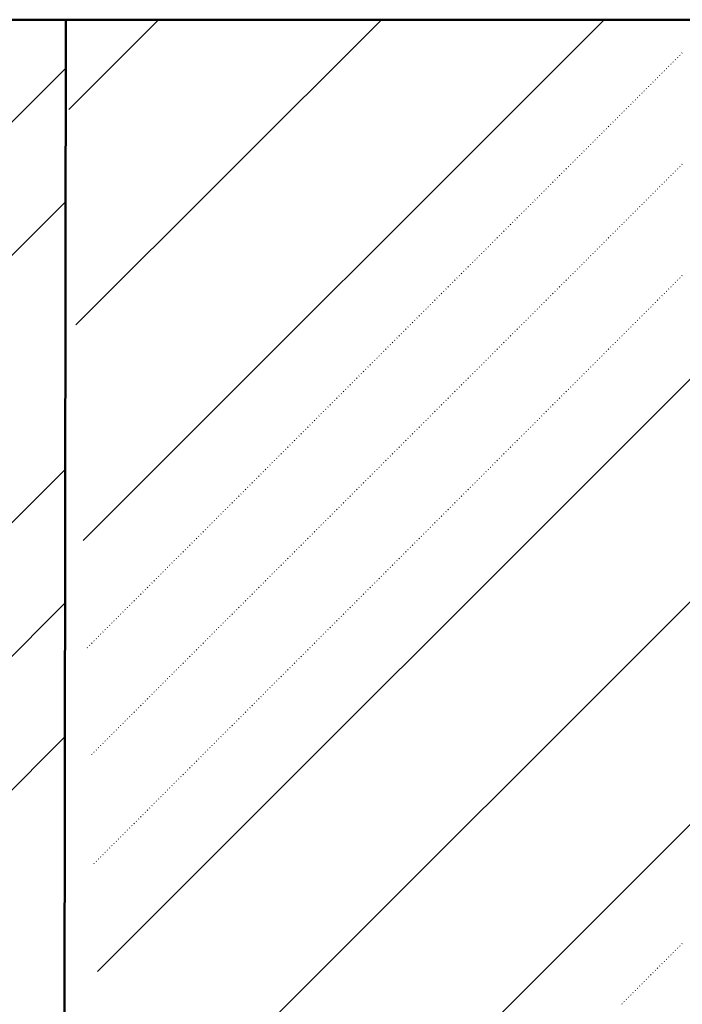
# Model space of a CAD drawing. Header units: millimetres. Extents: x 0 to 1260, y 0 to 297.
# Tile 35 of 104: x 118.68 to 123.94, y 228.48 to 236.3. Entities that reach past the tile are written whole.
import ezdxf

# ---------------------------------------------------------------- set-up
doc = ezdxf.new("R2010")
doc.units = ezdxf.units.MM
for name, pattern in [('K5LT32802', [0]), ('K5LT32806', [0]), ('K5LT_BASIC', [0])]:
    doc.linetypes.add(name, pattern=pattern)
doc.layers.add('Системный слой', color=7, linetype='Continuous')

# ---------------------------------------------------------------- blocks, each defined once
blk = doc.blocks.new('U96')
at = {"layer": 'Системный слой', "color": 7, "linetype": 'K5LT32802', "lineweight": 9}
for p, q in [((119.0713, 235.583), (119.7843, 236.2961)), ((119.1281, 233.8721), (121.5521, 236.2961)), ((119.1849, 232.1611), (123.3198, 236.2961)), ((119.2985, 228.7392), (126.8554, 236.2961)), ((119.3553, 227.0283), (128.6231, 236.2961)), ((119.4121, 225.3173), (130.3909, 236.2961))]:
    blk.add_line(p, q, dxfattribs=at)
at = {"layer": 'Системный слой', "color": 7, "linetype": 'K5LT32806', "lineweight": 18}
for p, q in [((123.9192, 236.0116), (123.9227, 236.0151)), ((123.9369, 236.0292), (123.9404, 236.0328)), ((123.8308, 235.9232), (123.8344, 235.9267)), ((123.8485, 235.9409), (123.852, 235.9444)), ((123.8662, 235.9585), (123.8697, 235.9621)), ((123.8838, 235.9762), (123.8874, 235.9797)), ((123.9015, 235.9939), (123.9051, 235.9974)), ((123.7601, 235.8525), (123.7636, 235.856)), ((123.7778, 235.8701), (123.7813, 235.8737)), ((123.7955, 235.8878), (123.799, 235.8914)), ((123.8131, 235.9055), (123.8167, 235.909)), ((123.6894, 235.7818), (123.6929, 235.7853)), ((123.7071, 235.7994), (123.7106, 235.803)), ((123.7248, 235.8171), (123.7283, 235.8206)), ((123.7424, 235.8348), (123.746, 235.8383)), ((123.601, 235.6934), (123.6045, 235.6969)), ((123.6187, 235.711), (123.6222, 235.7146)), ((123.6364, 235.7287), (123.6399, 235.7323)), ((123.654, 235.7464), (123.6576, 235.7499)), ((123.6717, 235.7641), (123.6753, 235.7676)), ((123.5303, 235.6227), (123.5338, 235.6262)), ((123.548, 235.6403), (123.5515, 235.6439)), ((123.5657, 235.658), (123.5692, 235.6615)), ((123.5833, 235.6757), (123.5869, 235.6792)), ((123.4419, 235.5343), (123.4454, 235.5378)), ((123.4596, 235.5519), (123.4631, 235.5555)), ((123.4773, 235.5696), (123.4808, 235.5732)), ((123.4949, 235.5873), (123.4985, 235.5908)), ((123.5126, 235.605), (123.5162, 235.6085)), ((123.3712, 235.4636), (123.3747, 235.4671)), ((123.3889, 235.4812), (123.3924, 235.4848)), ((123.4066, 235.4989), (123.4101, 235.5024)), ((123.4242, 235.5166), (123.4278, 235.5201)), ((123.2828, 235.3752), (123.2863, 235.3787)), ((123.3005, 235.3928), (123.304, 235.3964)), ((123.3182, 235.4105), (123.3217, 235.4141)), ((123.3358, 235.4282), (123.3394, 235.4317)), ((123.3535, 235.4459), (123.3571, 235.4494)), ((123.2121, 235.3045), (123.2156, 235.308)), ((123.2298, 235.3221), (123.2333, 235.3257)), ((123.2475, 235.3398), (123.251, 235.3433)), ((123.2651, 235.3575), (123.2687, 235.361)), ((123.1414, 235.2337), (123.1449, 235.2373)), ((123.1591, 235.2514), (123.1626, 235.255)), ((123.1767, 235.2691), (123.1803, 235.2726)), ((123.1944, 235.2868), (123.198, 235.2903)), ((123.053, 235.1454), (123.0565, 235.1489)), ((123.0707, 235.163), (123.0742, 235.1666)), ((123.0884, 235.1807), (123.0919, 235.1842)), ((123.106, 235.1984), (123.1096, 235.2019)), ((123.1237, 235.2161), (123.1272, 235.2196)), ((123.9369, 235.1454), (123.9404, 235.1489)), ((122.9823, 235.0746), (122.9858, 235.0782)), ((123, 235.0923), (123.0035, 235.0959)), ((123.0176, 235.11), (123.0212, 235.1135)), ((123.0353, 235.1277), (123.0389, 235.1312)), ((123.8662, 235.0746), (123.8697, 235.0782)), ((123.8838, 235.0923), (123.8874, 235.0959)), ((123.9015, 235.11), (123.9051, 235.1135)), ((123.9192, 235.1277), (123.9227, 235.1312)), ((122.8939, 234.9863), (122.8974, 234.9898)), ((122.9116, 235.0039), (122.9151, 235.0075)), ((122.9293, 235.0216), (122.9328, 235.0251)), ((122.9469, 235.0393), (122.9505, 235.0428)), ((122.9646, 235.057), (122.9681, 235.0605)), ((123.7778, 234.9863), (123.7813, 234.9898)), ((123.7955, 235.0039), (123.799, 235.0075)), ((123.8131, 235.0216), (123.8167, 235.0251)), ((123.8308, 235.0393), (123.8344, 235.0428)), ((123.8485, 235.057), (123.852, 235.0605)), ((122.8232, 234.9155), (122.8267, 234.9191)), ((122.8409, 234.9332), (122.8444, 234.9368)), ((122.8585, 234.9509), (122.8621, 234.9544)), ((122.8762, 234.9686), (122.8798, 234.9721)), ((123.7071, 234.9155), (123.7106, 234.9191)), ((123.7248, 234.9332), (123.7283, 234.9368)), ((123.7424, 234.9509), (123.746, 234.9544)), ((123.7601, 234.9686), (123.7636, 234.9721)), ((122.7348, 234.8272), (122.7383, 234.8307)), ((122.7525, 234.8448), (122.756, 234.8484)), ((122.7702, 234.8625), (122.7737, 234.866)), ((122.7878, 234.8802), (122.7914, 234.8837)), ((122.8055, 234.8979), (122.809, 234.9014)), ((123.6187, 234.8272), (123.6222, 234.8307)), ((123.6364, 234.8448), (123.6399, 234.8484)), ((123.654, 234.8625), (123.6576, 234.866)), ((123.6717, 234.8802), (123.6753, 234.8837)), ((123.6894, 234.8979), (123.6929, 234.9014)), ((122.6641, 234.7564), (122.6676, 234.76)), ((122.6818, 234.7741), (122.6853, 234.7777)), ((122.6994, 234.7918), (122.703, 234.7953)), ((122.7171, 234.8095), (122.7207, 234.813)), ((123.548, 234.7564), (123.5515, 234.76)), ((123.5657, 234.7741), (123.5692, 234.7777)), ((123.5833, 234.7918), (123.5869, 234.7953)), ((123.601, 234.8095), (123.6045, 234.813)), ((122.5934, 234.6857), (122.5969, 234.6893)), ((122.6111, 234.7034), (122.6146, 234.7069)), ((122.6287, 234.7211), (122.6323, 234.7246)), ((122.6464, 234.7388), (122.6499, 234.7423)), ((123.4773, 234.6857), (123.4808, 234.6893)), ((123.4949, 234.7034), (123.4985, 234.7069)), ((123.5126, 234.7211), (123.5162, 234.7246)), ((123.5303, 234.7388), (123.5338, 234.7423)), ((122.505, 234.5973), (122.5085, 234.6009)), ((122.5227, 234.615), (122.5262, 234.6186)), ((122.5403, 234.6327), (122.5439, 234.6362)), ((122.558, 234.6504), (122.5616, 234.6539)), ((122.5757, 234.6681), (122.5792, 234.6716)), ((123.3889, 234.5973), (123.3924, 234.6009)), ((123.4066, 234.615), (123.4101, 234.6186)), ((123.4242, 234.6327), (123.4278, 234.6362)), ((123.4419, 234.6504), (123.4454, 234.6539)), ((123.4596, 234.6681), (123.4631, 234.6716)), ((122.4343, 234.5266), (122.4378, 234.5302)), ((122.452, 234.5443), (122.4555, 234.5478)), ((122.4696, 234.562), (122.4732, 234.5655)), ((122.4873, 234.5797), (122.4908, 234.5832)), ((123.3182, 234.5266), (123.3217, 234.5302)), ((123.3358, 234.5443), (123.3394, 234.5478)), ((123.3535, 234.562), (123.3571, 234.5655)), ((123.3712, 234.5797), (123.3747, 234.5832)), ((122.3459, 234.4382), (122.3494, 234.4418)), ((122.3636, 234.4559), (122.3671, 234.4595)), ((122.3812, 234.4736), (122.3848, 234.4771)), ((122.3989, 234.4913), (122.4025, 234.4948)), ((122.4166, 234.509), (122.4201, 234.5125)), ((123.2298, 234.4382), (123.2333, 234.4418)), ((123.2475, 234.4559), (123.251, 234.4595)), ((123.2651, 234.4736), (123.2687, 234.4771)), ((123.2828, 234.4913), (123.2863, 234.4948)), ((123.3005, 234.509), (123.304, 234.5125)), ((122.2752, 234.3675), (122.2787, 234.3711)), ((122.2929, 234.3852), (122.2964, 234.3888)), ((122.3105, 234.4029), (122.3141, 234.4064)), ((122.3282, 234.4206), (122.3317, 234.4241)), ((123.1591, 234.3675), (123.1626, 234.3711)), ((123.1767, 234.3852), (123.1803, 234.3888)), ((123.1944, 234.4029), (123.198, 234.4064)), ((123.2121, 234.4206), (123.2156, 234.4241)), ((122.2045, 234.2968), (122.208, 234.3004)), ((122.2221, 234.3145), (122.2257, 234.318)), ((122.2398, 234.3322), (122.2434, 234.3357)), ((122.2575, 234.3499), (122.261, 234.3534)), ((123.0884, 234.2968), (123.0919, 234.3004)), ((123.106, 234.3145), (123.1096, 234.318)), ((123.1237, 234.3322), (123.1272, 234.3357)), ((123.1414, 234.3499), (123.1449, 234.3534)), ((122.1161, 234.2084), (122.1196, 234.212)), ((122.1338, 234.2261), (122.1373, 234.2297)), ((122.1514, 234.2438), (122.155, 234.2473)), ((122.1691, 234.2615), (122.1727, 234.265)), ((122.1868, 234.2791), (122.1903, 234.2827)), ((123, 234.2084), (123.0035, 234.212)), ((123.0176, 234.2261), (123.0212, 234.2297)), ((123.0353, 234.2438), (123.0389, 234.2473)), ((123.053, 234.2615), (123.0565, 234.265)), ((123.0707, 234.2791), (123.0742, 234.2827)), ((123.8838, 234.2084), (123.8874, 234.212)), ((123.9015, 234.2261), (123.9051, 234.2297)), ((123.9192, 234.2438), (123.9227, 234.2473)), ((123.9369, 234.2615), (123.9404, 234.265)), ((122.0454, 234.1377), (122.0489, 234.1413)), ((122.063, 234.1554), (122.0666, 234.1589)), ((122.0807, 234.1731), (122.0843, 234.1766)), ((122.0984, 234.1908), (122.1019, 234.1943)), ((122.9293, 234.1377), (122.9328, 234.1413)), ((122.9469, 234.1554), (122.9505, 234.1589)), ((122.9646, 234.1731), (122.9681, 234.1766)), ((122.9823, 234.1908), (122.9858, 234.1943)), ((123.8131, 234.1377), (123.8167, 234.1413)), ((123.8308, 234.1554), (123.8344, 234.1589)), ((123.8485, 234.1731), (123.852, 234.1766)), ((123.8662, 234.1908), (123.8697, 234.1943)), ((121.957, 234.0493), (121.9605, 234.0529)), ((121.9747, 234.067), (121.9782, 234.0706)), ((121.9923, 234.0847), (121.9959, 234.0882)), ((122.01, 234.1024), (122.0136, 234.1059)), ((122.0277, 234.1201), (122.0312, 234.1236)), ((122.8409, 234.0493), (122.8444, 234.0529)), ((122.8585, 234.067), (122.8621, 234.0706)), ((122.8762, 234.0847), (122.8798, 234.0882)), ((122.8939, 234.1024), (122.8974, 234.1059)), ((122.9116, 234.1201), (122.9151, 234.1236)), ((123.7248, 234.0493), (123.7283, 234.0529)), ((123.7424, 234.067), (123.746, 234.0706)), ((123.7601, 234.0847), (123.7636, 234.0882)), ((123.7778, 234.1024), (123.7813, 234.1059)), ((123.7955, 234.1201), (123.799, 234.1236)), ((121.8863, 233.9786), (121.8898, 233.9822)), ((121.904, 233.9963), (121.9075, 233.9998)), ((121.9216, 234.014), (121.9252, 234.0175)), ((121.9393, 234.0317), (121.9428, 234.0352)), ((122.7702, 233.9786), (122.7737, 233.9822)), ((122.7878, 233.9963), (122.7914, 233.9998)), ((122.8055, 234.014), (122.809, 234.0175)), ((122.8232, 234.0317), (122.8267, 234.0352)), ((123.654, 233.9786), (123.6576, 233.9822)), ((123.6717, 233.9963), (123.6753, 233.9998)), ((123.6894, 234.014), (123.6929, 234.0175)), ((123.7071, 234.0317), (123.7106, 234.0352)), ((121.7979, 233.8902), (121.8014, 233.8938)), ((121.8156, 233.9079), (121.8191, 233.9115)), ((121.8332, 233.9256), (121.8368, 233.9291)), ((121.8509, 233.9433), (121.8545, 233.9468)), ((121.8686, 233.961), (121.8721, 233.9645)), ((122.6818, 233.8902), (122.6853, 233.8938)), ((122.6994, 233.9079), (122.703, 233.9115)), ((122.7171, 233.9256), (122.7207, 233.9291)), ((122.7348, 233.9433), (122.7383, 233.9468)), ((122.7525, 233.961), (122.756, 233.9645)), ((123.5657, 233.8902), (123.5692, 233.8938)), ((123.5833, 233.9079), (123.5869, 233.9115)), ((123.601, 233.9256), (123.6045, 233.9291)), ((123.6187, 233.9433), (123.6222, 233.9468)), ((123.6364, 233.961), (123.6399, 233.9645)), ((121.7272, 233.8195), (121.7307, 233.8231)), ((121.7449, 233.8372), (121.7484, 233.8407)), ((121.7625, 233.8549), (121.7661, 233.8584)), ((121.7802, 233.8726), (121.7837, 233.8761)), ((122.6111, 233.8195), (122.6146, 233.8231)), ((122.6287, 233.8372), (122.6323, 233.8407)), ((122.6464, 233.8549), (122.6499, 233.8584)), ((122.6641, 233.8726), (122.6676, 233.8761)), ((123.4949, 233.8195), (123.4985, 233.8231)), ((123.5126, 233.8372), (123.5162, 233.8407)), ((123.5303, 233.8549), (123.5338, 233.8584)), ((123.548, 233.8726), (123.5515, 233.8761)), ((121.6565, 233.7488), (121.66, 233.7524)), ((121.6741, 233.7665), (121.6777, 233.77)), ((121.6918, 233.7842), (121.6954, 233.7877)), ((121.7095, 233.8019), (121.713, 233.8054)), ((122.5403, 233.7488), (122.5439, 233.7524)), ((122.558, 233.7665), (122.5616, 233.77)), ((122.5757, 233.7842), (122.5792, 233.7877)), ((122.5934, 233.8019), (122.5969, 233.8054)), ((123.4242, 233.7488), (123.4278, 233.7524)), ((123.4419, 233.7665), (123.4454, 233.77)), ((123.4596, 233.7842), (123.4631, 233.7877)), ((123.4773, 233.8019), (123.4808, 233.8054)), ((121.5681, 233.6604), (121.5716, 233.664)), ((121.5858, 233.6781), (121.5893, 233.6816)), ((121.6034, 233.6958), (121.607, 233.6993)), ((121.6211, 233.7135), (121.6246, 233.717)), ((121.6388, 233.7311), (121.6423, 233.7347)), ((122.452, 233.6604), (122.4555, 233.664)), ((122.4696, 233.6781), (122.4732, 233.6816)), ((122.4873, 233.6958), (122.4908, 233.6993)), ((122.505, 233.7135), (122.5085, 233.717)), ((122.5227, 233.7311), (122.5262, 233.7347)), ((123.3358, 233.6604), (123.3394, 233.664)), ((123.3535, 233.6781), (123.3571, 233.6816)), ((123.3712, 233.6958), (123.3747, 233.6993)), ((123.3889, 233.7135), (123.3924, 233.717)), ((123.4066, 233.7311), (123.4101, 233.7347)), ((121.4974, 233.5897), (121.5009, 233.5933)), ((121.515, 233.6074), (121.5186, 233.6109)), ((121.5327, 233.6251), (121.5363, 233.6286)), ((121.5504, 233.6428), (121.5539, 233.6463)), ((122.3812, 233.5897), (122.3848, 233.5933)), ((122.3989, 233.6074), (122.4025, 233.6109)), ((122.4166, 233.6251), (122.4201, 233.6286)), ((122.4343, 233.6428), (122.4378, 233.6463)), ((123.2651, 233.5897), (123.2687, 233.5933)), ((123.2828, 233.6074), (123.2863, 233.6109)), ((123.3005, 233.6251), (123.304, 233.6286)), ((123.3182, 233.6428), (123.3217, 233.6463)), ((121.409, 233.5013), (121.4125, 233.5049)), ((121.4267, 233.519), (121.4302, 233.5225)), ((121.4443, 233.5367), (121.4479, 233.5402)), ((121.462, 233.5544), (121.4655, 233.5579)), ((121.4797, 233.572), (121.4832, 233.5756)), ((122.2929, 233.5013), (122.2964, 233.5049)), ((122.3105, 233.519), (122.3141, 233.5225)), ((122.3282, 233.5367), (122.3317, 233.5402)), ((122.3459, 233.5544), (122.3494, 233.5579)), ((122.3636, 233.572), (122.3671, 233.5756)), ((123.1767, 233.5013), (123.1803, 233.5049)), ((123.1944, 233.519), (123.198, 233.5225)), ((123.2121, 233.5367), (123.2156, 233.5402)), ((123.2298, 233.5544), (123.2333, 233.5579)), ((123.2475, 233.572), (123.251, 233.5756)), ((121.3383, 233.4306), (121.3418, 233.4342)), ((121.3559, 233.4483), (121.3595, 233.4518)), ((121.3736, 233.466), (121.3772, 233.4695)), ((121.3913, 233.4837), (121.3948, 233.4872)), ((122.2221, 233.4306), (122.2257, 233.4342)), ((122.2398, 233.4483), (122.2434, 233.4518)), ((122.2575, 233.466), (122.261, 233.4695)), ((122.2752, 233.4837), (122.2787, 233.4872)), ((123.106, 233.4306), (123.1096, 233.4342)), ((123.1237, 233.4483), (123.1272, 233.4518)), ((123.1414, 233.466), (123.1449, 233.4695)), ((123.1591, 233.4837), (123.1626, 233.4872)), ((121.2499, 233.3422), (121.2534, 233.3458)), ((121.2676, 233.3599), (121.2711, 233.3634)), ((121.2852, 233.3776), (121.2888, 233.3811)), ((121.3029, 233.3953), (121.3064, 233.3988)), ((121.3206, 233.4129), (121.3241, 233.4165)), ((122.1338, 233.3422), (122.1373, 233.3458)), ((122.1514, 233.3599), (122.155, 233.3634)), ((122.1691, 233.3776), (122.1727, 233.3811)), ((122.1868, 233.3953), (122.1903, 233.3988)), ((122.2045, 233.4129), (122.208, 233.4165)), ((123.0176, 233.3422), (123.0212, 233.3458)), ((123.0353, 233.3599), (123.0389, 233.3634)), ((123.053, 233.3776), (123.0565, 233.3811)), ((123.0707, 233.3953), (123.0742, 233.3988)), ((123.0884, 233.4129), (123.0919, 233.4165)), ((121.1792, 233.2715), (121.1827, 233.2751)), ((121.1968, 233.2892), (121.2004, 233.2927)), ((121.2145, 233.3069), (121.2181, 233.3104)), ((121.2322, 233.3246), (121.2357, 233.3281)), ((122.063, 233.2715), (122.0666, 233.2751)), ((122.0807, 233.2892), (122.0843, 233.2927)), ((122.0984, 233.3069), (122.1019, 233.3104)), ((122.1161, 233.3246), (122.1196, 233.3281)), ((122.9469, 233.2715), (122.9505, 233.2751)), ((122.9646, 233.2892), (122.9681, 233.2927)), ((122.9823, 233.3069), (122.9858, 233.3104)), ((123, 233.3246), (123.0035, 233.3281)), ((121.1085, 233.2008), (121.112, 233.2043)), ((121.1261, 233.2185), (121.1297, 233.222)), ((121.1438, 233.2362), (121.1473, 233.2397)), ((121.1615, 233.2538), (121.165, 233.2574)), ((121.9923, 233.2008), (121.9959, 233.2043)), ((122.01, 233.2185), (122.0136, 233.222)), ((122.0277, 233.2362), (122.0312, 233.2397)), ((122.0454, 233.2538), (122.0489, 233.2574)), ((122.8762, 233.2008), (122.8798, 233.2043)), ((122.8939, 233.2185), (122.8974, 233.222)), ((122.9116, 233.2362), (122.9151, 233.2397)), ((122.9293, 233.2538), (122.9328, 233.2574)), ((121.0201, 233.1124), (121.0236, 233.116)), ((121.0377, 233.1301), (121.0413, 233.1336)), ((121.0554, 233.1478), (121.059, 233.1513)), ((121.0731, 233.1655), (121.0766, 233.169)), ((121.0908, 233.1831), (121.0943, 233.1867)), ((121.904, 233.1124), (121.9075, 233.116)), ((121.9216, 233.1301), (121.9252, 233.1336)), ((121.9393, 233.1478), (121.9428, 233.1513)), ((121.957, 233.1655), (121.9605, 233.169)), ((121.9747, 233.1831), (121.9782, 233.1867)), ((122.7878, 233.1124), (122.7914, 233.116)), ((122.8055, 233.1301), (122.809, 233.1336)), ((122.8232, 233.1478), (122.8267, 233.1513)), ((122.8409, 233.1655), (122.8444, 233.169)), ((122.8585, 233.1831), (122.8621, 233.1867)), ((120.9494, 233.0417), (120.9529, 233.0452)), ((120.967, 233.0594), (120.9706, 233.0629)), ((120.9847, 233.0771), (120.9882, 233.0806)), ((121.0024, 233.0947), (121.0059, 233.0983)), ((121.8332, 233.0417), (121.8368, 233.0452)), ((121.8509, 233.0594), (121.8545, 233.0629)), ((121.8686, 233.0771), (121.8721, 233.0806)), ((121.8863, 233.0947), (121.8898, 233.0983)), ((122.7171, 233.0417), (122.7207, 233.0452)), ((122.7348, 233.0594), (122.7383, 233.0629)), ((122.7525, 233.0771), (122.756, 233.0806)), ((122.7702, 233.0947), (122.7737, 233.0983)), ((120.861, 232.9533), (120.8645, 232.9569)), ((120.8786, 232.971), (120.8822, 232.9745)), ((120.8963, 232.9887), (120.8999, 232.9922)), ((120.914, 233.0064), (120.9175, 233.0099)), ((120.9317, 233.024), (120.9352, 233.0276)), ((121.7449, 232.9533), (121.7484, 232.9569)), ((121.7625, 232.971), (121.7661, 232.9745)), ((121.7802, 232.9887), (121.7837, 232.9922)), ((121.7979, 233.0064), (121.8014, 233.0099)), ((121.8156, 233.024), (121.8191, 233.0276)), ((122.6287, 232.9533), (122.6323, 232.9569)), ((122.6464, 232.971), (122.6499, 232.9745)), ((122.6641, 232.9887), (122.6676, 232.9922)), ((122.6818, 233.0064), (122.6853, 233.0099)), ((122.6994, 233.024), (122.703, 233.0276)), ((120.7903, 232.8826), (120.7938, 232.8861)), ((120.8079, 232.9003), (120.8115, 232.9038)), ((120.8256, 232.918), (120.8291, 232.9215)), ((120.8433, 232.9356), (120.8468, 232.9392)), ((121.6741, 232.8826), (121.6777, 232.8861)), ((121.6918, 232.9003), (121.6954, 232.9038)), ((121.7095, 232.918), (121.713, 232.9215)), ((121.7272, 232.9356), (121.7307, 232.9392)), ((122.558, 232.8826), (122.5616, 232.8861)), ((122.5757, 232.9003), (122.5792, 232.9038)), ((122.5934, 232.918), (122.5969, 232.9215)), ((122.6111, 232.9356), (122.6146, 232.9392)), ((120.7195, 232.8119), (120.7231, 232.8154)), ((120.7372, 232.8296), (120.7408, 232.8331)), ((120.7549, 232.8473), (120.7584, 232.8508)), ((120.7726, 232.8649), (120.7761, 232.8685)), ((121.6034, 232.8119), (121.607, 232.8154)), ((121.6211, 232.8296), (121.6246, 232.8331)), ((121.6388, 232.8473), (121.6423, 232.8508)), ((121.6565, 232.8649), (121.66, 232.8685)), ((122.4873, 232.8119), (122.4908, 232.8154)), ((122.505, 232.8296), (122.5085, 232.8331)), ((122.5227, 232.8473), (122.5262, 232.8508)), ((122.5403, 232.8649), (122.5439, 232.8685)), ((120.6312, 232.7235), (120.6347, 232.727)), ((120.6488, 232.7412), (120.6524, 232.7447)), ((120.6665, 232.7589), (120.67, 232.7624)), ((120.6842, 232.7765), (120.6877, 232.7801)), ((120.7019, 232.7942), (120.7054, 232.7978)), ((121.515, 232.7235), (121.5186, 232.727)), ((121.5327, 232.7412), (121.5363, 232.7447)), ((121.5504, 232.7589), (121.5539, 232.7624)), ((121.5681, 232.7765), (121.5716, 232.7801)), ((121.5858, 232.7942), (121.5893, 232.7978)), ((122.3989, 232.7235), (122.4025, 232.727)), ((122.4166, 232.7412), (122.4201, 232.7447)), ((122.4343, 232.7589), (122.4378, 232.7624)), ((122.452, 232.7765), (122.4555, 232.7801)), ((122.4696, 232.7942), (122.4732, 232.7978)), ((120.5604, 232.6528), (120.564, 232.6563)), ((120.5781, 232.6705), (120.5817, 232.674)), ((120.5958, 232.6882), (120.5993, 232.6917)), ((120.6135, 232.7058), (120.617, 232.7094)), ((121.4443, 232.6528), (121.4479, 232.6563)), ((121.462, 232.6705), (121.4655, 232.674)), ((121.4797, 232.6882), (121.4832, 232.6917)), ((121.4974, 232.7058), (121.5009, 232.7094)), ((122.3282, 232.6528), (122.3317, 232.6563)), ((122.3459, 232.6705), (122.3494, 232.674)), ((122.3636, 232.6882), (122.3671, 232.6917)), ((122.3812, 232.7058), (122.3848, 232.7094)), ((120.4721, 232.5644), (120.4756, 232.568)), ((120.4897, 232.5821), (120.4933, 232.5856)), ((120.5074, 232.5998), (120.5109, 232.6033)), ((120.5251, 232.6174), (120.5286, 232.621)), ((120.5428, 232.6351), (120.5463, 232.6387)), ((121.3559, 232.5644), (121.3595, 232.568)), ((121.3736, 232.5821), (121.3772, 232.5856)), ((121.3913, 232.5998), (121.3948, 232.6033)), ((121.409, 232.6174), (121.4125, 232.621)), ((121.4267, 232.6351), (121.4302, 232.6387)), ((122.2398, 232.5644), (122.2434, 232.568)), ((122.2575, 232.5821), (122.261, 232.5856)), ((122.2752, 232.5998), (122.2787, 232.6033)), ((122.2929, 232.6174), (122.2964, 232.621)), ((122.3105, 232.6351), (122.3141, 232.6387)), ((120.4013, 232.4937), (120.4049, 232.4972)), ((120.419, 232.5114), (120.4226, 232.5149)), ((120.4367, 232.5291), (120.4402, 232.5326)), ((120.4544, 232.5467), (120.4579, 232.5503)), ((121.2852, 232.4937), (121.2888, 232.4972)), ((121.3029, 232.5114), (121.3064, 232.5149)), ((121.3206, 232.5291), (121.3241, 232.5326)), ((121.3383, 232.5467), (121.3418, 232.5503)), ((122.1691, 232.4937), (122.1727, 232.4972)), ((122.1868, 232.5114), (122.1903, 232.5149)), ((122.2045, 232.5291), (122.208, 232.5326)), ((122.2221, 232.5467), (122.2257, 232.5503)), ((120.313, 232.4053), (120.3165, 232.4089)), ((120.3306, 232.423), (120.3342, 232.4265)), ((120.3483, 232.4407), (120.3519, 232.4442)), ((120.366, 232.4583), (120.3695, 232.4619)), ((120.3837, 232.476), (120.3872, 232.4796)), ((121.1968, 232.4053), (121.2004, 232.4089)), ((121.2145, 232.423), (121.2181, 232.4265)), ((121.2322, 232.4407), (121.2357, 232.4442)), ((121.2499, 232.4583), (121.2534, 232.4619)), ((121.2676, 232.476), (121.2711, 232.4796)), ((122.0807, 232.4053), (122.0843, 232.4089)), ((122.0984, 232.423), (122.1019, 232.4265)), ((122.1161, 232.4407), (122.1196, 232.4442)), ((122.1338, 232.4583), (122.1373, 232.4619)), ((122.1514, 232.476), (122.155, 232.4796)), ((120.2422, 232.3346), (120.2458, 232.3381)), ((120.2599, 232.3523), (120.2635, 232.3558)), ((120.2776, 232.37), (120.2811, 232.3735)), ((120.2953, 232.3876), (120.2988, 232.3912)), ((121.1261, 232.3346), (121.1297, 232.3381)), ((121.1438, 232.3523), (121.1473, 232.3558)), ((121.1615, 232.37), (121.165, 232.3735)), ((121.1792, 232.3876), (121.1827, 232.3912)), ((122.01, 232.3346), (122.0136, 232.3381)), ((122.0277, 232.3523), (122.0312, 232.3558)), ((122.0454, 232.37), (122.0489, 232.3735)), ((122.063, 232.3876), (122.0666, 232.3912)), ((120.1715, 232.2639), (120.1751, 232.2674)), ((120.1892, 232.2816), (120.1928, 232.2851)), ((120.2069, 232.2993), (120.2104, 232.3028)), ((120.2246, 232.3169), (120.2281, 232.3205)), ((121.0554, 232.2639), (121.059, 232.2674)), ((121.0731, 232.2816), (121.0766, 232.2851)), ((121.0908, 232.2993), (121.0943, 232.3028)), ((121.1085, 232.3169), (121.112, 232.3205)), ((121.9393, 232.2639), (121.9428, 232.2674)), ((121.957, 232.2816), (121.9605, 232.2851)), ((121.9747, 232.2993), (121.9782, 232.3028)), ((121.9923, 232.3169), (121.9959, 232.3205)), ((120.0832, 232.1755), (120.0867, 232.179)), ((120.1008, 232.1932), (120.1044, 232.1967)), ((120.1185, 232.2109), (120.122, 232.2144)), ((120.1362, 232.2285), (120.1397, 232.2321)), ((120.1539, 232.2462), (120.1574, 232.2498)), ((120.967, 232.1755), (120.9706, 232.179)), ((120.9847, 232.1932), (120.9882, 232.1967)), ((121.0024, 232.2109), (121.0059, 232.2144)), ((121.0201, 232.2285), (121.0236, 232.2321)), ((121.0377, 232.2462), (121.0413, 232.2498)), ((121.8509, 232.1755), (121.8545, 232.179)), ((121.8686, 232.1932), (121.8721, 232.1967)), ((121.8863, 232.2109), (121.8898, 232.2144)), ((121.904, 232.2285), (121.9075, 232.2321)), ((121.9216, 232.2462), (121.9252, 232.2498)), ((120.0124, 232.1048), (120.016, 232.1083)), ((120.0301, 232.1225), (120.0337, 232.126)), ((120.0478, 232.1402), (120.0513, 232.1437)), ((120.0655, 232.1578), (120.069, 232.1614)), ((120.8963, 232.1048), (120.8999, 232.1083)), ((120.914, 232.1225), (120.9175, 232.126)), ((120.9317, 232.1402), (120.9352, 232.1437)), ((120.9494, 232.1578), (120.9529, 232.1614)), ((121.7802, 232.1048), (121.7837, 232.1083)), ((121.7979, 232.1225), (121.8014, 232.126)), ((121.8156, 232.1402), (121.8191, 232.1437)), ((121.8332, 232.1578), (121.8368, 232.1614)), ((119.9241, 232.0164), (119.9276, 232.0199)), ((119.9417, 232.0341), (119.9453, 232.0376)), ((119.9594, 232.0518), (119.9629, 232.0553)), ((119.9771, 232.0694), (119.9806, 232.073)), ((119.9948, 232.0871), (119.9983, 232.0907)), ((120.8079, 232.0164), (120.8115, 232.0199)), ((120.8256, 232.0341), (120.8291, 232.0376)), ((120.8433, 232.0518), (120.8468, 232.0553)), ((120.861, 232.0694), (120.8645, 232.073)), ((120.8786, 232.0871), (120.8822, 232.0907)), ((121.6918, 232.0164), (121.6954, 232.0199)), ((121.7095, 232.0341), (121.713, 232.0376)), ((121.7272, 232.0518), (121.7307, 232.0553)), ((121.7449, 232.0694), (121.7484, 232.073)), ((121.7625, 232.0871), (121.7661, 232.0907)), ((119.8533, 231.9457), (119.8569, 231.9492)), ((119.871, 231.9634), (119.8746, 231.9669)), ((119.8887, 231.9811), (119.8922, 231.9846)), ((119.9064, 231.9987), (119.9099, 232.0023)), ((120.7372, 231.9457), (120.7408, 231.9492)), ((120.7549, 231.9634), (120.7584, 231.9669)), ((120.7726, 231.9811), (120.7761, 231.9846)), ((120.7903, 231.9987), (120.7938, 232.0023)), ((121.6211, 231.9457), (121.6246, 231.9492)), ((121.6388, 231.9634), (121.6423, 231.9669)), ((121.6565, 231.9811), (121.66, 231.9846)), ((121.6741, 231.9987), (121.6777, 232.0023)), ((119.765, 231.8573), (119.7685, 231.8608)), ((119.7826, 231.875), (119.7862, 231.8785)), ((119.8003, 231.8927), (119.8038, 231.8962)), ((119.818, 231.9103), (119.8215, 231.9139)), ((119.8357, 231.928), (119.8392, 231.9316)), ((120.6488, 231.8573), (120.6524, 231.8608)), ((120.6665, 231.875), (120.67, 231.8785)), ((120.6842, 231.8927), (120.6877, 231.8962)), ((120.7019, 231.9103), (120.7054, 231.9139)), ((120.7195, 231.928), (120.7231, 231.9316)), ((121.5327, 231.8573), (121.5363, 231.8608)), ((121.5504, 231.875), (121.5539, 231.8785)), ((121.5681, 231.8927), (121.5716, 231.8962)), ((121.5858, 231.9103), (121.5893, 231.9139)), ((121.6034, 231.928), (121.607, 231.9316)), ((119.6942, 231.7866), (119.6978, 231.7901)), ((119.7119, 231.8043), (119.7155, 231.8078)), ((119.7296, 231.822), (119.7331, 231.8255)), ((119.7473, 231.8396), (119.7508, 231.8432)), ((120.5781, 231.7866), (120.5817, 231.7901)), ((120.5958, 231.8043), (120.5993, 231.8078)), ((120.6135, 231.822), (120.617, 231.8255)), ((120.6312, 231.8396), (120.6347, 231.8432)), ((121.462, 231.7866), (121.4655, 231.7901)), ((121.4797, 231.8043), (121.4832, 231.8078)), ((121.4974, 231.822), (121.5009, 231.8255)), ((121.515, 231.8396), (121.5186, 231.8432)), ((119.6235, 231.7159), (119.6271, 231.7194)), ((119.6412, 231.7336), (119.6447, 231.7371)), ((119.6589, 231.7512), (119.6624, 231.7548)), ((119.6766, 231.7689), (119.6801, 231.7725)), ((120.5074, 231.7159), (120.5109, 231.7194)), ((120.5251, 231.7336), (120.5286, 231.7371)), ((120.5428, 231.7512), (120.5463, 231.7548)), ((120.5604, 231.7689), (120.564, 231.7725)), ((121.3913, 231.7159), (121.3948, 231.7194)), ((121.409, 231.7336), (121.4125, 231.7371)), ((121.4267, 231.7512), (121.4302, 231.7548)), ((121.4443, 231.7689), (121.4479, 231.7725)), ((119.5351, 231.6275), (119.5387, 231.631)), ((119.5528, 231.6452), (119.5564, 231.6487)), ((119.5705, 231.6629), (119.574, 231.6664)), ((119.5882, 231.6805), (119.5917, 231.6841)), ((119.6059, 231.6982), (119.6094, 231.7017)), ((120.419, 231.6275), (120.4226, 231.631)), ((120.4367, 231.6452), (120.4402, 231.6487)), ((120.4544, 231.6629), (120.4579, 231.6664)), ((120.4721, 231.6805), (120.4756, 231.6841)), ((120.4897, 231.6982), (120.4933, 231.7017)), ((121.3029, 231.6275), (121.3064, 231.631)), ((121.3206, 231.6452), (121.3241, 231.6487)), ((121.3383, 231.6629), (121.3418, 231.6664)), ((121.3559, 231.6805), (121.3595, 231.6841)), ((121.3736, 231.6982), (121.3772, 231.7017)), ((119.4644, 231.5568), (119.468, 231.5603)), ((119.4821, 231.5745), (119.4856, 231.578)), ((119.4998, 231.5921), (119.5033, 231.5957)), ((119.5175, 231.6098), (119.521, 231.6134)), ((120.3483, 231.5568), (120.3519, 231.5603)), ((120.366, 231.5745), (120.3695, 231.578)), ((120.3837, 231.5921), (120.3872, 231.5957)), ((120.4013, 231.6098), (120.4049, 231.6134)), ((121.2322, 231.5568), (121.2357, 231.5603)), ((121.2499, 231.5745), (121.2534, 231.578)), ((121.2676, 231.5921), (121.2711, 231.5957)), ((121.2852, 231.6098), (121.2888, 231.6134)), ((119.376, 231.4684), (119.3796, 231.4719)), ((119.3937, 231.4861), (119.3973, 231.4896)), ((119.4114, 231.5038), (119.4149, 231.5073)), ((119.4291, 231.5214), (119.4326, 231.525)), ((119.4468, 231.5391), (119.4503, 231.5426)), ((120.2599, 231.4684), (120.2635, 231.4719)), ((120.2776, 231.4861), (120.2811, 231.4896)), ((120.2953, 231.5038), (120.2988, 231.5073)), ((120.313, 231.5214), (120.3165, 231.525)), ((120.3306, 231.5391), (120.3342, 231.5426)), ((121.1438, 231.4684), (121.1473, 231.4719)), ((121.1615, 231.4861), (121.165, 231.4896)), ((121.1792, 231.5038), (121.1827, 231.5073)), ((121.1968, 231.5214), (121.2004, 231.525)), ((121.2145, 231.5391), (121.2181, 231.5426)), ((119.3053, 231.3977), (119.3089, 231.4012)), ((119.323, 231.4154), (119.3265, 231.4189)), ((119.3407, 231.433), (119.3442, 231.4366)), ((119.3584, 231.4507), (119.3619, 231.4543)), ((120.1892, 231.3977), (120.1928, 231.4012)), ((120.2069, 231.4154), (120.2104, 231.4189)), ((120.2246, 231.433), (120.2281, 231.4366)), ((120.2422, 231.4507), (120.2458, 231.4543)), ((121.0731, 231.3977), (121.0766, 231.4012)), ((121.0908, 231.4154), (121.0943, 231.4189)), ((121.1085, 231.433), (121.112, 231.4366)), ((121.1261, 231.4507), (121.1297, 231.4543)), ((119.2346, 231.327), (119.2382, 231.3305)), ((119.2523, 231.3447), (119.2558, 231.3482)), ((119.27, 231.3623), (119.2735, 231.3659)), ((119.2877, 231.38), (119.2912, 231.3835)), ((120.1185, 231.327), (120.122, 231.3305)), ((120.1362, 231.3447), (120.1397, 231.3482)), ((120.1539, 231.3623), (120.1574, 231.3659)), ((120.1715, 231.38), (120.1751, 231.3835)), ((121.0024, 231.327), (121.0059, 231.3305)), ((121.0201, 231.3447), (121.0236, 231.3482)), ((121.0377, 231.3623), (121.0413, 231.3659)), ((121.0554, 231.38), (121.059, 231.3835)), ((119.2169, 231.3093), (119.2205, 231.3128)), ((120.0301, 231.2386), (120.0337, 231.2421)), ((120.0478, 231.2563), (120.0513, 231.2598)), ((120.0655, 231.2739), (120.069, 231.2775)), ((120.0832, 231.2916), (120.0867, 231.2952)), ((120.1008, 231.3093), (120.1044, 231.3128)), ((120.914, 231.2386), (120.9175, 231.2421)), ((120.9317, 231.2563), (120.9352, 231.2598)), ((120.9494, 231.2739), (120.9529, 231.2775)), ((120.967, 231.2916), (120.9706, 231.2952)), ((120.9847, 231.3093), (120.9882, 231.3128)), ((119.9594, 231.1679), (119.9629, 231.1714)), ((119.9771, 231.1856), (119.9806, 231.1891)), ((119.9948, 231.2032), (119.9983, 231.2068)), ((120.0124, 231.2209), (120.016, 231.2244)), ((120.8433, 231.1679), (120.8468, 231.1714)), ((120.861, 231.1856), (120.8645, 231.1891)), ((120.8786, 231.2032), (120.8822, 231.2068)), ((120.8963, 231.2209), (120.8999, 231.2244)), ((119.871, 231.0795), (119.8746, 231.083)), ((119.8887, 231.0972), (119.8922, 231.1007)), ((119.9064, 231.1148), (119.9099, 231.1184)), ((119.9241, 231.1325), (119.9276, 231.1361)), ((119.9417, 231.1502), (119.9453, 231.1537)), ((120.7549, 231.0795), (120.7584, 231.083)), ((120.7726, 231.0972), (120.7761, 231.1007)), ((120.7903, 231.1148), (120.7938, 231.1184)), ((120.8079, 231.1325), (120.8115, 231.1361)), ((120.8256, 231.1502), (120.8291, 231.1537)), ((119.8003, 231.0088), (119.8038, 231.0123)), ((119.818, 231.0265), (119.8215, 231.03)), ((119.8357, 231.0441), (119.8392, 231.0477)), ((119.8533, 231.0618), (119.8569, 231.0653)), ((120.6842, 231.0088), (120.6877, 231.0123)), ((120.7019, 231.0265), (120.7054, 231.03)), ((120.7195, 231.0441), (120.7231, 231.0477)), ((120.7372, 231.0618), (120.7408, 231.0653)), ((119.7119, 230.9204), (119.7155, 230.9239)), ((119.7296, 230.9381), (119.7331, 230.9416)), ((119.7473, 230.9557), (119.7508, 230.9593)), ((119.765, 230.9734), (119.7685, 230.977)), ((119.7826, 230.9911), (119.7862, 230.9946)), ((120.5958, 230.9204), (120.5993, 230.9239)), ((120.6135, 230.9381), (120.617, 230.9416)), ((120.6312, 230.9557), (120.6347, 230.9593)), ((120.6488, 230.9734), (120.6524, 230.977)), ((120.6665, 230.9911), (120.67, 230.9946)), ((119.6412, 230.8497), (119.6447, 230.8532)), ((119.6589, 230.8674), (119.6624, 230.8709)), ((119.6766, 230.885), (119.6801, 230.8886)), ((119.6942, 230.9027), (119.6978, 230.9062)), ((120.5251, 230.8497), (120.5286, 230.8532)), ((120.5428, 230.8674), (120.5463, 230.8709)), ((120.5604, 230.885), (120.564, 230.8886)), ((120.5781, 230.9027), (120.5817, 230.9062)), ((119.5705, 230.779), (119.574, 230.7825)), ((119.5882, 230.7966), (119.5917, 230.8002)), ((119.6059, 230.8143), (119.6094, 230.8179)), ((119.6235, 230.832), (119.6271, 230.8355)), ((120.4544, 230.779), (120.4579, 230.7825)), ((120.4721, 230.7966), (120.4756, 230.8002)), ((120.4897, 230.8143), (120.4933, 230.8179)), ((120.5074, 230.832), (120.5109, 230.8355)), ((119.4821, 230.6906), (119.4856, 230.6941)), ((119.4998, 230.7083), (119.5033, 230.7118)), ((119.5175, 230.7259), (119.521, 230.7295)), ((119.5351, 230.7436), (119.5387, 230.7472)), ((119.5528, 230.7613), (119.5564, 230.7648)), ((120.366, 230.6906), (120.3695, 230.6941)), ((120.3837, 230.7083), (120.3872, 230.7118)), ((120.4013, 230.7259), (120.4049, 230.7295)), ((120.419, 230.7436), (120.4226, 230.7472)), ((120.4367, 230.7613), (120.4402, 230.7648)), ((119.4114, 230.6199), (119.4149, 230.6234)), ((119.4291, 230.6375), (119.4326, 230.6411)), ((119.4468, 230.6552), (119.4503, 230.6588)), ((119.4644, 230.6729), (119.468, 230.6764)), ((120.2953, 230.6199), (120.2988, 230.6234)), ((120.313, 230.6375), (120.3165, 230.6411)), ((120.3306, 230.6552), (120.3342, 230.6588)), ((120.3483, 230.6729), (120.3519, 230.6764)), ((119.323, 230.5315), (119.3265, 230.535)), ((119.3407, 230.5492), (119.3442, 230.5527)), ((119.3584, 230.5668), (119.3619, 230.5704)), ((119.376, 230.5845), (119.3796, 230.5881)), ((119.3937, 230.6022), (119.3973, 230.6057)), ((120.2069, 230.5315), (120.2104, 230.535)), ((120.2246, 230.5492), (120.2281, 230.5527)), ((120.2422, 230.5668), (120.2458, 230.5704)), ((120.2599, 230.5845), (120.2635, 230.5881)), ((120.2776, 230.6022), (120.2811, 230.6057)), ((119.2523, 230.4608), (119.2558, 230.4643)), ((119.27, 230.4785), (119.2735, 230.482)), ((119.2877, 230.4961), (119.2912, 230.4997)), ((119.3053, 230.5138), (119.3089, 230.5173)), ((120.1362, 230.4608), (120.1397, 230.4643)), ((120.1539, 230.4785), (120.1574, 230.482)), ((120.1715, 230.4961), (120.1751, 230.4997)), ((120.1892, 230.5138), (120.1928, 230.5173)), ((120.0478, 230.3724), (120.0513, 230.3759)), ((120.0655, 230.3901), (120.069, 230.3936)), ((120.0832, 230.4077), (120.0867, 230.4113)), ((120.1008, 230.4254), (120.1044, 230.429)), ((120.1185, 230.4431), (120.122, 230.4466)), ((119.9771, 230.3017), (119.9806, 230.3052)), ((119.9948, 230.3194), (119.9983, 230.3229)), ((120.0124, 230.337), (120.016, 230.3406)), ((120.0301, 230.3547), (120.0337, 230.3582)), ((119.9064, 230.231), (119.9099, 230.2345)), ((119.9241, 230.2486), (119.9276, 230.2522)), ((119.9417, 230.2663), (119.9453, 230.2699)), ((119.9594, 230.284), (119.9629, 230.2875)), ((119.818, 230.1426), (119.8215, 230.1461)), ((119.8357, 230.1603), (119.8392, 230.1638)), ((119.8533, 230.1779), (119.8569, 230.1815)), ((119.871, 230.1956), (119.8746, 230.1991)), ((119.8887, 230.2133), (119.8922, 230.2168)), ((119.7473, 230.0719), (119.7508, 230.0754)), ((119.765, 230.0895), (119.7685, 230.0931)), ((119.7826, 230.1072), (119.7862, 230.1108)), ((119.8003, 230.1249), (119.8038, 230.1284)), ((119.6589, 229.9835), (119.6624, 229.987)), ((119.6766, 230.0012), (119.6801, 230.0047)), ((119.6942, 230.0188), (119.6978, 230.0224)), ((119.7119, 230.0365), (119.7155, 230.04)), ((119.7296, 230.0542), (119.7331, 230.0577)), ((119.5882, 229.9128), (119.5917, 229.9163)), ((119.6059, 229.9304), (119.6094, 229.934)), ((119.6235, 229.9481), (119.6271, 229.9517)), ((119.6412, 229.9658), (119.6447, 229.9693)), ((119.4998, 229.8244), (119.5033, 229.8279)), ((119.5175, 229.8421), (119.521, 229.8456)), ((119.5351, 229.8597), (119.5387, 229.8633)), ((119.5528, 229.8774), (119.5564, 229.8809)), ((119.5705, 229.8951), (119.574, 229.8986)), ((119.4291, 229.7537), (119.4326, 229.7572)), ((119.4468, 229.7713), (119.4503, 229.7749)), ((119.4644, 229.789), (119.468, 229.7926)), ((119.4821, 229.8067), (119.4856, 229.8102)), ((119.3584, 229.683), (119.3619, 229.6865)), ((119.376, 229.7006), (119.3796, 229.7042)), ((119.3937, 229.7183), (119.3973, 229.7218)), ((119.4114, 229.736), (119.4149, 229.7395)), ((119.2701, 229.5947), (119.2735, 229.5981)), ((119.2877, 229.6122), (119.2912, 229.6158)), ((119.3053, 229.6299), (119.3089, 229.6335)), ((119.323, 229.6476), (119.3265, 229.6511)), ((119.3407, 229.6653), (119.3442, 229.6688)), ((123.8662, 228.8875), (123.8697, 228.891)), ((123.8838, 228.9051), (123.8874, 228.9087)), ((123.9015, 228.9228), (123.9051, 228.9264)), ((123.9192, 228.9405), (123.9227, 228.944)), ((123.9369, 228.9582), (123.9404, 228.9617)), ((123.7955, 228.8167), (123.799, 228.8203)), ((123.8131, 228.8344), (123.8167, 228.838)), ((123.8308, 228.8521), (123.8344, 228.8556)), ((123.8485, 228.8698), (123.852, 228.8733)), ((123.7248, 228.746), (123.7283, 228.7496)), ((123.7424, 228.7637), (123.746, 228.7673)), ((123.7601, 228.7814), (123.7636, 228.7849)), ((123.7778, 228.7991), (123.7813, 228.8026)), ((123.6364, 228.6577), (123.6399, 228.6612)), ((123.654, 228.6753), (123.6576, 228.6789)), ((123.6717, 228.693), (123.6753, 228.6965)), ((123.6894, 228.7107), (123.6929, 228.7142)), ((123.7071, 228.7284), (123.7106, 228.7319)), ((123.5657, 228.5869), (123.5692, 228.5905)), ((123.5833, 228.6046), (123.5869, 228.6082)), ((123.601, 228.6223), (123.6045, 228.6258)), ((123.6187, 228.64), (123.6222, 228.6435)), ((123.4773, 228.4986), (123.4808, 228.5021)), ((123.4949, 228.5162), (123.4985, 228.5198)), ((123.5126, 228.5339), (123.5162, 228.5374)), ((123.5303, 228.5516), (123.5338, 228.5551)), ((123.548, 228.5693), (123.5515, 228.5728)), ((123.4596, 228.4809), (123.4631, 228.4844))]:
    blk.add_line(p, q, dxfattribs=at)
blk = doc.blocks.new('U98')
at = {"layer": 'Системный слой', "color": 7, "linetype": 'K5LT32802', "lineweight": 9}
for p, q in [((116.0426, 232.9079), (119.047, 235.9123)), ((116.041, 231.8457), (119.0454, 234.8501)), ((116.0379, 229.7212), (119.0423, 232.7256)), ((116.0363, 228.659), (119.0407, 231.6634)), ((116.0347, 227.5967), (119.0392, 230.6012))]:
    blk.add_line(p, q, dxfattribs=at)

msp = doc.modelspace()

# ---------------------------------------------------------------- linework, layer by layer
at = {"layer": 'Системный слой', "color": 7, "linetype": 'K5LT_BASIC', "lineweight": 50}
for p, q in [((119.04758, 236.29606), (111.36758, 236.29606)), ((119.04758, 236.29606), (119.01205, 210.86372)), ((139.04758, 236.29606), (119.04758, 236.29606))]:
    msp.add_line(p, q, dxfattribs=at)

# ---------------------------------------------------------------- block references
at = {"layer": 'Системный слой'}
for name in ['U98', 'U96']:
    msp.add_blockref(name, (0, 0), dxfattribs=at)

doc.saveas('drawing.dxf')
